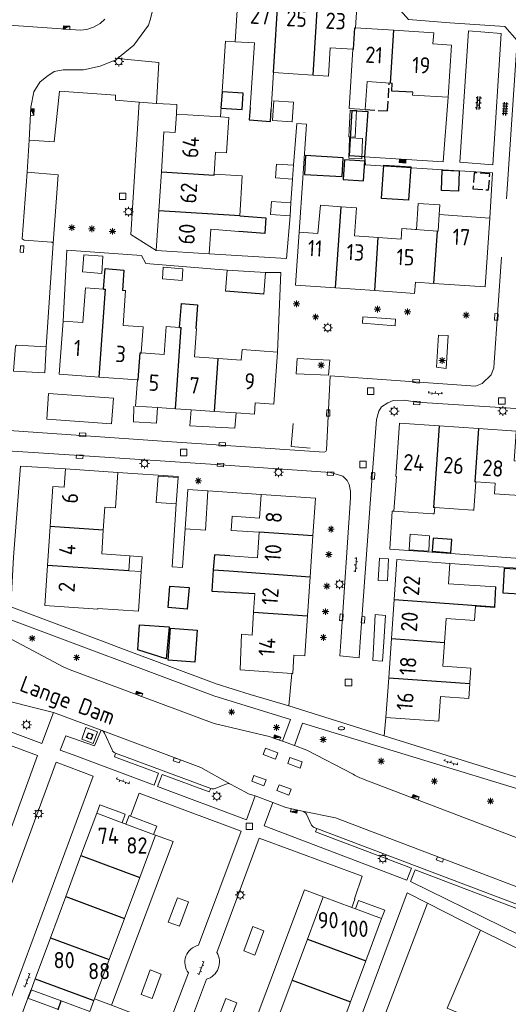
# Model space of a CAD drawing. Extents: x 168769 to 512904, y 516715 to 1559940.
# Tile 156 of 186: x 170173 to 170247, y 519944 to 520095. Entities that reach past the tile are written whole.
import ezdxf

# ---------------------------------------------------------------- set-up
doc = ezdxf.new("R2010")
doc.units = 0
doc.header["$MEASUREMENT"] = 0
doc.linetypes.add('OVERBOUW', pattern=[2, 1.5, -0.5])
doc.layers.get('0').update_dxf_attribs({"linetype": 'CONTINUOUS'})
for name, color, linetype, lineweight in [('B01_HOOFDGEBOUW', 10, 'CONTINUOUS', 0), ('B02_bijgebouw', 12, 'CONTINUOUS', 0), ('B07_scheidingsmuur', 14, 'CONTINUOUS', 25), ('B16_LUIFEL', 6, 'OVERBOUW', 25), ('B51_Luifel', 7, 'OVERBOUW', 25), ('Q04_wegmarkering', 7, 'CONTINUOUS', 0), ('Q12_afval_apart_plaats', 7, 'CONTINUOUS', 0), ('Q21_LANTAARNPAAL', 7, 'CONTINUOUS', 18), ('Q23_kolk', 7, 'CONTINUOUS', 18), ('Q26_BOOM', 7, 'CONTINUOUS', 18), ('Q28_rioolput', 7, 'CONTINUOUS', 18), ('Q92_BRANDKRAAN', 7, 'CONTINUOUS', 0), ('Q96_STRAATKOLK', 7, 'CONTINUOUS', 0), ('Q97_TROTTOIRKOLK', 7, 'CONTINUOUS', 0), ('S02_symb_open_verh', 7, 'CONTINUOUS', 13), ('T01_Muur', 10, 'CONTINUOUS', 0), ('T51_CULTUURSCHEIDING', 3, 'CONTINUOUS', 0), ('V00_kant_verharding', 252, 'CONTINUOUS', 0), ('V02_Kant_open_verh', 253, 'CONTINUOUS', 0)]:
    doc.layers.add(name, color=color, linetype=linetype, lineweight=lineweight)
for name, color, linetype in [('B11_dakrand_hoofdgebouw', 20, 'CONTINUOUS'), ('B14_dakrand_bijgebouw', 30, 'CONTINUOUS'), ('S02_Klinkers', 7, 'CONTINUOUS'), ('S03_Tegels', 7, 'CONTINUOUS'), ('T20_TALUD', 34, 'CONTINUOUS'), ('Z02_Huisnummer', 253, 'CONTINUOUS'), ('Z06_STRAATNAAM', 7, 'CONTINUOUS')]:
    doc.layers.add(name, color=color, linetype=linetype)
doc.styles.add('ISOCP', font='isocp.shx', dxfattribs={"height": 1.8})

# ---------------------------------------------------------------- blocks, each defined once
blk = doc.blocks.new('Q21')
at = {"color": 0}
for points in [[(-1.5, 0), (-1, 0)], [(-1.06, 1.06), (-0.71, 0.71)], [(0, 1.5), (0, 1)], [(1.06, 1.06), (0.71, 0.71)], [(1.5, 0), (1, 0)], [(-1.06, -1.06), (-0.71, -0.71)], [(0, -1.5), (0, -1)], [(1.06, -1.06), (0.71, -0.71)]]:
    blk.add_lwpolyline(points, dxfattribs=at)
blk.add_circle((0, 0), 1, dxfattribs=at)
blk = doc.blocks.new('Q26')
at = {"color": 0}
for p, q in [((-1, 0), (1, 0)), ((-0.7, 0.7), (0.7, -0.7)), ((0.7, 0.7), (-0.7, -0.7)), ((0, 1), (0, -1))]:
    blk.add_line(p, q, dxfattribs=at)
blk = doc.blocks.new('Q28')
at = {"color": 0}
blk.add_lwpolyline([(1, 1), (1, -1), (-1, -1), (-1, 1)], close=True, dxfattribs=at)
blk = doc.blocks.new('Q97')
blk.add_hatch(color=256).paths.add_polyline_path([(-1, 1), (-1, 0), (1, 1)])
blk.add_line((1, 1), (-1, 0))
at = {"color": 0}
for points in [[(-1, 0), (-1, 1), (1, 1), (1, 0), (-1, 0)], [(0, 0.8), (0, 1)]]:
    blk.add_lwpolyline(points, dxfattribs=at)
blk = doc.blocks.new('Q23')
at = {"color": 0}
blk.add_lwpolyline([(0.99, -0.5), (-0.99, -0.5), (-0.99, 0.5), (0.99, 0.5), (0.99, -0.5)], dxfattribs=at)
blk = doc.blocks.new('Q92')
at = {"color": 0}
blk.add_ellipse((0, 0), major_axis=(-0.991, 0), ratio=0.499983, start_param=1.570796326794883, end_param=7.853981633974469, dxfattribs=at)
blk = doc.blocks.new('Q12')
at = {"color": 0}
for points in [[(-0.8, -0.8), (-0.8, 0.8)], [(-0.8, 0.8), (0.8, 0.8)], [(-0.8, -0.8), (-0.8, 0.8)], [(-0.8, 0.8), (0.8, 0.8)], [(0.8, 0.8), (0.8, -0.8)], [(0.8, 0.8), (0.8, -0.8)], [(0.8, -0.8), (-0.8, -0.8)], [(0.8, -0.8), (-0.8, -0.8)]]:
    blk.add_lwpolyline(points, dxfattribs=at)
blk.add_circle((0, 0), 0.8, dxfattribs=at)
blk = doc.blocks.new('S026')
for p, q in [((0, 0), (4.4, 0)), ((0.2, 0.5), (0.2, 0)), ((1.2, 0), (1.2, -0.5)), ((2.2, 0.5), (2.2, 0)), ((3.2, 0), (3.2, -0.5)), ((4.2, 0.5), (4.2, 0))]:
    blk.add_line(p, q)
blk = doc.blocks.new('Q96')
for p, q in [((-1, 0.88), (1, 0.88)), ((-1, 0.75), (1, 0.75)), ((-1, 0.63), (1, 0.63)), ((-1, 0.5), (1, 0.5)), ((-1, 0.38), (1, 0.38)), ((-1, 0.25), (1, 0.25)), ((-1, 0.12), (1, 0.12))]:
    blk.add_line(p, q)
at = {"color": 0}
blk.add_lwpolyline([(1, 1), (1, 0), (-1, 0), (-1, 1), (1, 1)], dxfattribs=at)
blk = doc.blocks.new('KLINKERS6')
for points in [[(-4, 0.75), (4, 0.75)], [(-3, 0.75), (-3, 1.6)], [(-1.5, -0.75), (-1.5, 0.75)], [(0, 0.75), (0, 1.6)], [(1.5, -0.75), (1.5, 0.75)], [(3, 0.75), (3, 1.6)], [(-4, -0.75), (4, -0.75)], [(-3, -1.6), (-3, -0.75)], [(0, -1.6), (0, -0.75)], [(3, -1.6), (3, -0.75)]]:
    blk.add_lwpolyline(points)
blk = doc.blocks.new('TEGELS6')
for points in [[(-4, 0.75), (4, 0.75)], [(-3, -1.6), (-3, 1.6)], [(-1.5, -1.6), (-1.5, 1.6)], [(0, -1.6), (0, 1.6)], [(1.5, -1.6), (1.5, 1.6)], [(3, -1.6), (3, 1.6)], [(-4, -0.75), (4, -0.75)]]:
    blk.add_lwpolyline(points)

msp = doc.modelspace()

# ---------------------------------------------------------------- linework, layer by layer
at = {"layer": 'B01_HOOFDGEBOUW'}
for p, q in [((170236.77, 520065.47), (170244.52, 520064.93)), ((170230.93, 520061.69), (170231.05, 520063.31)), ((170231.05, 520063.31), (170233.28, 520063.16)), ((170227.43, 520061.93), (170230.93, 520061.69))]:
    msp.add_line(p, q, dxfattribs=at)
for points in [[(170205.54, 520091.95), (170206.05, 520100.05), (170212.17, 520099.66)], [(170218.17, 520099.27), (170224.27, 520098.88), (170223.97, 520094.08)], [(170223.97, 520094.08), (170229.8, 520093.71)], [(170229.8, 520093.71), (170235.92, 520093.32), (170235.81, 520091.6), (170238.63, 520091.42), (170238.12, 520083.43)], [(170208.5, 520091.77), (170205.54, 520091.95)], [(170207.82, 520081.83), (170208.5, 520091.77)], [(170223.53, 520090.8), (170220.06, 520091.03), (170219.79, 520086.69)], [(170229.29, 520085.61), (170225.71, 520085.84), (170225.43, 520081.54), (170222.95, 520081.7), (170223.53, 520090.8)], [(170211.4, 520087.23), (170211.05, 520081.58)], [(170211.4, 520087.23), (170217.42, 520086.84)], [(170217.42, 520086.84), (170219.79, 520086.69)], [(170229.56, 520085.59), (170229.29, 520085.61)], [(170238.12, 520083.43), (170232.69, 520083.78), (170232.71, 520084.21)], [(170194.22, 520072.01), (170194.62, 520078.13), (170196.34, 520078.02), (170196.52, 520080.85)], [(170196.52, 520080.85), (170203.26, 520080.42)], [(170204.53, 520080.34), (170204.19, 520074.91), (170202.52, 520075.02)], [(170203.26, 520080.42), (170204.53, 520080.34)], [(170202.52, 520075.02), (170202.31, 520071.66)], [(170193.83, 520066.05), (170194.22, 520072.01)], [(170202.31, 520071.66), (170206.6, 520071.39), (170206.24, 520065.25)], [(170218.2, 520062.57), (170218.57, 520066.88)], [(170218.57, 520066.88), (170221.75, 520066.66)], [(170221.75, 520066.66), (170224.08, 520066.5), (170223.78, 520062.18), (170227.43, 520061.93)], [(170236.77, 520065.47), (170236.86, 520066.97), (170233.56, 520067.15), (170233.28, 520063.16)], [(170193.43, 520059.93), (170193.83, 520066.05)], [(170244.52, 520064.93), (170243.78, 520054.37), (170235.92, 520054.92)], [(170236.48, 520062.94), (170236.59, 520062.93), (170236.77, 520065.47), (170244.52, 520064.93)], [(170227.43, 520061.93), (170230.93, 520061.69), (170231.05, 520063.31), (170236.48, 520062.94)], [(170206.09, 520062.87), (170201.78, 520063.2), (170201.54, 520059.42)], [(170220.9, 520054.21), (170214.77, 520054.63), (170215.34, 520062.77)], [(170215.34, 520062.77), (170218.2, 520062.57)], [(170182.34, 520059.28), (170185.26, 520059.1), (170185.08, 520056.44), (170182.15, 520056.69), (170182.34, 520059.28)], [(170201.54, 520059.42), (170193.43, 520059.93)], [(170204.05, 520053.72), (170204.27, 520056.96)], [(170204.27, 520056.96), (170210.19, 520056.57)], [(170210.19, 520056.57), (170209.92, 520053.26)], [(170235.92, 520054.92), (170233.11, 520055.11), (170232.99, 520053.39), (170226.89, 520053.81)], [(170185.35, 520054.04), (170182.6, 520054.24), (170182.22, 520048.9), (170179.17, 520049.12)], [(170191.41, 520048.25), (170188.37, 520048.47), (170188.75, 520053.81), (170188.27, 520053.84)], [(170226.89, 520053.81), (170220.9, 520054.21)], [(170184.69, 520040.57), (170178.59, 520041), (170179.17, 520049.12)], [(170191.12, 520044.26), (170194.64, 520044.01), (170194.95, 520048.33), (170196.99, 520048.18)], [(170191.41, 520048.25), (170191.12, 520044.26)], [(170199.49, 520048), (170199.6, 520047.99), (170199.29, 520043.68), (170202.93, 520043.42)], [(170202.93, 520043.42), (170206.46, 520043.16), (170206.57, 520044.79), (170212.01, 520044.4), (170211.43, 520036.42), (170208.6, 520036.63), (170208.48, 520034.9), (170205.68, 520035.09)], [(170190.56, 520040.15), (170184.69, 520040.57)], [(170193.61, 520035.9), (170190.27, 520036.13), (170190.56, 520040.15)], [(170196.38, 520035.72), (170193.61, 520035.9)], [(170198.78, 520035.56), (170196.38, 520035.72)], [(170202.38, 520035.31), (170198.78, 520035.56)], [(170205.68, 520035.09), (170202.38, 520035.31)], [(170230.1, 520025.32), (170230.67, 520033.51), (170236.78, 520033.08)], [(170236.78, 520033.08), (170242.77, 520032.66)], [(170242.77, 520032.66), (170248.55, 520032.26), (170248.44, 520030.63)], [(170248.44, 520030.63), (170248.24, 520027.73), (170251.01, 520027.53), (170250.65, 520022.3), (170245.21, 520022.68), (170245.32, 520024.3)], [(170177.2, 520017.66), (170177.62, 520023.78), (170179.34, 520023.67), (170179.53, 520026.5)], [(170179.53, 520026.5), (170187.56, 520025.95)], [(170187.56, 520025.95), (170187.19, 520020.52), (170185.57, 520020.63), (170185.33, 520017.12)], [(170229.83, 520020.03), (170230.2, 520025.31)], [(170230.1, 520025.32), (170230.2, 520025.31)], [(170241.9, 520020.16), (170242.07, 520020.15), (170242.36, 520024.5)], [(170242.36, 520024.5), (170245.32, 520024.3)], [(170209.21, 520016.79), (170204.93, 520017.08), (170205.07, 520019.25), (170209.27, 520018.97), (170209.51, 520022.58)], [(170209.51, 520022.58), (170217.81, 520022.02), (170217.43, 520016.24)], [(170229.83, 520020.03), (170235.81, 520019.61)], [(170235.81, 520019.61), (170236, 520019.59), (170236.07, 520020.56)], [(170236.07, 520020.56), (170241.9, 520020.16)], [(170176.8, 520011.67), (170177.2, 520017.66)], [(170185.33, 520017.12), (170185.08, 520013.46), (170189.4, 520013.17)], [(170204.68, 520013.16), (170208.95, 520012.87), (170209.21, 520016.79)], [(170217.43, 520016.24), (170217, 520009.94)], [(170189.4, 520013.17), (170189.25, 520010.9)], [(170229.86, 520006.48), (170230.28, 520012.59), (170238.4, 520012.02)], [(170238.4, 520012.02), (170238.18, 520008.9)], [(170184.51, 520005.11), (170184.51, 520005), (170176.38, 520005.56), (170176.8, 520011.67)], [(170191.14, 520010.77), (170190.71, 520004.71), (170184.51, 520005.11)], [(170189.25, 520010.9), (170191.14, 520010.77)], [(170217, 520009.94), (170216.61, 520004)], [(170238.18, 520008.9), (170245.43, 520008.43)], [(170208.34, 520004.56), (170208.53, 520007.4)], [(170229.44, 520000.49), (170229.86, 520006.48)], [(170214.2, 519995.17), (170206.3, 519995.7), (170206.48, 520001.15), (170208.1, 520001.04), (170208.34, 520004.56)], [(170237.55, 519999.91), (170237.81, 520003.55), (170242.14, 520003.25), (170242.3, 520005.47), (170245.27, 520005.26), (170245.28, 520005.38)], [(170216.61, 520004), (170216.2, 519997.86), (170214.52, 519997.97), (170214.33, 519995.16), (170214.2, 519995.17)], [(170229.03, 519994.49), (170229.44, 520000.49)], [(170237.55, 519999.91), (170237.3, 519996.26), (170241.62, 519995.96), (170241.46, 519993.77)], [(170228.61, 519988.39), (170229.03, 519994.49)], [(170241.45, 519993.61), (170241.29, 519991.31)], [(170241.46, 519993.77), (170241.45, 519993.61)], [(170241.29, 519991.31), (170236.98, 519991.61), (170236.71, 519987.82), (170228.61, 519988.39)], [(170188.2, 519972.29), (170184.32, 519973.73), (170181.91, 519967.26)], [(170188.66, 519972.12), (170188.2, 519972.29)], [(170188.76, 519972.08), (170188.66, 519972.12)], [(170193.02, 519970.5), (170188.76, 519972.08)], [(170190.91, 519963.91), (170193.31, 519970.39)], [(170193.31, 519970.39), (170193.02, 519970.5)], [(170181.91, 519967.26), (170179.57, 519960.96)], [(170188.56, 519957.61), (170190.91, 519963.91)], [(170179.57, 519960.96), (170177.23, 519954.66)], [(170218.93, 519960.75), (170216.59, 519954.46)], [(170223.37, 519959.31), (170219, 519960.94), (170218.93, 519960.75)], [(170223.93, 519959.11), (170223.37, 519959.31)], [(170227.95, 519957.61), (170223.93, 519959.11)], [(170186.22, 519951.31), (170188.56, 519957.61)], [(170225.54, 519951.14), (170227.95, 519957.61)], [(170177.23, 519954.66), (170174.89, 519948.36)], [(170216.59, 519954.46), (170214.25, 519948.16)], [(170183.98, 519945.28), (170186.22, 519951.31)], [(170223.2, 519944.84), (170225.54, 519951.14)], [(170174.89, 519948.36), (170174.26, 519946.69)], [(170214.25, 519948.16), (170211.91, 519941.87)], [(170174.26, 519946.69), (170178.9, 519944.97)], [(170178.9, 519944.97), (170183.26, 519943.34), (170183.88, 519945.02)], [(170183.88, 519945.02), (170183.98, 519945.28)], [(170220.86, 519938.54), (170223.2, 519944.84)]]:
    msp.add_lwpolyline(points, dxfattribs=at)
at = {"layer": 'B02_bijgebouw'}
for points in [[(170214.24, 520079.66), (170214.45, 520082.66), (170211.46, 520082.87), (170211.25, 520079.87), (170214.24, 520079.66)], [(170224.12, 520081.43), (170223.12, 520081.48), (170222.92, 520077.37), (170223.91, 520077.32), (170224.12, 520081.43)], [(170225.04, 520077.14), (170223.04, 520077.24), (170222.9, 520074.08), (170224.89, 520073.98), (170225.04, 520077.14)], [(170214.45, 520073.01), (170211.85, 520073.17), (170211.72, 520071.08), (170214.32, 520070.91)], [(170214.32, 520070.91), (170214.45, 520073.01)], [(170214.05, 520067.25), (170211.06, 520067.45), (170210.93, 520065.45), (170213.92, 520065.26)], [(170213.92, 520065.26), (170214.05, 520067.25)], [(170197.52, 520057.17), (170194.52, 520057.38), (170194.4, 520055.59), (170197.39, 520055.37), (170197.52, 520057.17)], [(170196.77, 520025.19), (170193.71, 520025.4), (170193.43, 520021.32), (170196.5, 520021.12)], [(170196.77, 520025.19), (170196.5, 520021.12)], [(170197.87, 520017.31), (170198.27, 520023.33), (170201.36, 520023.12)], [(170201.36, 520023.12), (170200.96, 520017.1), (170197.87, 520017.31)], [(170232.16, 520014.08), (170232.29, 520016.47), (170235.29, 520016.25), (170235.15, 520013.91)], [(170235.15, 520013.91), (170232.16, 520014.08)], [(170189.4, 520013.17), (170191.3, 520013.04), (170191.14, 520010.77)], [(170171.89, 519940.27), (170173.8, 519945.4)], [(170173.8, 519945.4), (170178.3, 519943.73)]]:
    msp.add_lwpolyline(points, dxfattribs=at)
at = {"layer": 'B07_scheidingsmuur'}
for points in [[(170211.4, 520087.23), (170212.17, 520099.66)], [(170218.17, 520099.27), (170217.42, 520086.84)], [(170223.53, 520090.8), (170223.66, 520090.8), (170223.84, 520094.09), (170223.97, 520094.08)], [(170229.29, 520085.61), (170229.8, 520093.71)], [(170194.22, 520072.01), (170202.3, 520071.51)], [(170202.3, 520071.51), (170202.31, 520071.66)], [(170220.9, 520054.21), (170221.75, 520066.66)], [(170206.24, 520065.25), (170193.83, 520066.05)], [(170226.89, 520053.81), (170227.43, 520061.93)], [(170235.92, 520054.92), (170236.48, 520062.94)], [(170184.69, 520040.57), (170185.68, 520054.02)], [(170185.35, 520054.04), (170185.68, 520054.02)], [(170196.38, 520035.72), (170197.27, 520048.16)], [(170196.99, 520048.18), (170197.27, 520048.16)], [(170190.56, 520040.15), (170190.68, 520040.14), (170190.99, 520044.27), (170191.12, 520044.26)], [(170202.38, 520035.31), (170202.93, 520043.42)], [(170236.78, 520033.08), (170235.88, 520020.57)], [(170242.77, 520032.66), (170242.21, 520024.51)], [(170242.36, 520024.5), (170242.21, 520024.51)], [(170236.07, 520020.56), (170235.88, 520020.57)], [(170185.33, 520017.12), (170177.2, 520017.66)], [(170217.43, 520016.24), (170209.21, 520016.79)], [(170189.25, 520010.9), (170189.25, 520010.89), (170176.8, 520011.67)], [(170202.17, 520011.02), (170204.53, 520010.85)], [(170204.53, 520010.85), (170217, 520009.94)], [(170229.86, 520006.48), (170245.28, 520005.38)], [(170208.34, 520004.56), (170216.61, 520004)], [(170229.44, 520000.49), (170237.55, 519999.91)], [(170229.03, 519994.49), (170241.45, 519993.61)], [(170181.91, 519967.26), (170190.91, 519963.91)], [(170179.57, 519960.96), (170188.56, 519957.61)], [(170177.23, 519954.66), (170186.22, 519951.31)], [(170216.59, 519954.46), (170225.54, 519951.14)], [(170174.89, 519948.36), (170183.88, 519945.02)], [(170214.25, 519948.16), (170223.2, 519944.84)]]:
    msp.add_lwpolyline(points, dxfattribs=at)
at = {"layer": 'B11_dakrand_hoofdgebouw'}
for points in [[(170232.71, 520084.21), (170229.49, 520084.38), (170229.56, 520085.59)], [(170206.24, 520065.25), (170210.24, 520064.96), (170210.05, 520062.54), (170206.09, 520062.87)], [(170196.99, 520048.18), (170197.28, 520051.82), (170199.74, 520051.64), (170199.49, 520048)], [(170204.68, 520013.16), (170202.35, 520013.34), (170202.17, 520011.02)], [(170202.17, 520011.02), (170201.93, 520007.78), (170208.53, 520007.4)]]:
    msp.add_lwpolyline(points, dxfattribs=at)
at = {"layer": 'B11_dakrand_hoofdgebouw', "flags": 128}
for points in [[(170207.82, 520081.83), (170207.68, 520079.95), (170210.93, 520079.71), (170211.05, 520081.58)], [(170185.35, 520054.04), (170185.6, 520057.18), (170188.47, 520056.96), (170188.27, 520053.84)]]:
    msp.add_lwpolyline(points, dxfattribs=at)
at = {"layer": 'B14_dakrand_bijgebouw'}
for points in [[(170206.73, 520084.04), (170203.52, 520084.26), (170203.35, 520081.76), (170206.57, 520081.54), (170206.73, 520084.04)], [(170225.3, 520074.29), (170223.03, 520074.44), (170223.45, 520081.41), (170225.82, 520081.26), (170225.3, 520074.29)], [(170216.14, 520071.62), (170221.88, 520071.28), (170222.05, 520074.17), (170216.31, 520074.51), (170216.14, 520071.62)], [(170225.18, 520070.63), (170225.38, 520073.63), (170222.24, 520073.84), (170222.04, 520070.84), (170225.18, 520070.63)], [(170232.4, 520072.75), (170232.07, 520067.66), (170227.95, 520067.93), (170228.28, 520073.02), (170232.4, 520072.75)], [(170239.81, 520072.18), (170239.69, 520069.05), (170237.1, 520069.14), (170237.22, 520072.28), (170239.81, 520072.18)], [(170209.92, 520053.26), (170204.05, 520053.72)], [(170238.69, 520015.67), (170235.85, 520015.89), (170235.69, 520013.88), (170238.53, 520013.65), (170238.69, 520015.67)], [(170250.16, 520011.03), (170246.69, 520011.23), (170246.48, 520007.48), (170249.94, 520007.28), (170250.16, 520011.03)], [(170195.27, 520005.27), (170195.54, 520008.55), (170198.46, 520008.3), (170198.18, 520004.99), (170195.27, 520005.27)], [(170245.28, 520005.38), (170245.43, 520008.43)], [(170190.86, 520002.58), (170195.39, 520002.3), (170194.97, 519997.37), (170190.62, 519998.77), (170190.86, 520002.58)], [(170199.68, 520001.77), (170199.32, 519996.89), (170195.26, 519997.19), (170195.62, 520002.07), (170199.68, 520001.77)]]:
    msp.add_lwpolyline(points, dxfattribs=at)
at = {"layer": 'B16_LUIFEL'}
msp.add_lwpolyline([(170225.43, 520081.54), (170228.85, 520081.33), (170229.12, 520085.62)], dxfattribs=at)
msp.add_lwpolyline([(170242.12, 520071.86), (170241.92, 520069.39), (170244.31, 520069.23), (170244.52, 520071.7), (170242.12, 520071.86)], close=True, dxfattribs=at)
at = {"layer": 'B51_Luifel'}
for points in [[(170174.26, 519946.69), (170173.8, 519945.4)], [(170178.3, 519943.73), (170178.42, 519943.68), (170178.9, 519944.97)]]:
    msp.add_lwpolyline(points, dxfattribs=at)
at = {"layer": 'Q04_wegmarkering'}
for points in [[(170204.82, 519978.19), (170200.28, 519980.75), (170184.98, 519986.46)], [(170215.85, 519974.05), (170220.87, 519973.02), (170254.43, 519960.27)]]:
    msp.add_lwpolyline(points, dxfattribs=at)
at = {"layer": 'T01_Muur'}
msp.add_lwpolyline([(170214.38, 520033.46), (170214.1, 520029.9), (170217.01, 520029.66)], dxfattribs=at)
at = {"layer": 'T20_TALUD'}
msp.add_lwpolyline([(170225.3, 520074.29), (170225.41, 520073.08)], dxfattribs=at)
at = {"layer": 'T51_CULTUURSCHEIDING'}
for points in [[(170189.49, 519973.29), (170193.51, 519971.77), (170193.02, 519970.5)], [(170193.31, 519970.39), (170196.03, 519969.38), (170186.57, 519944.31)], [(170198.4, 519960.14), (170196.69, 519960.78), (170195.28, 519957.06), (170196.99, 519956.41), (170198.4, 519960.14)], [(170219, 519960.94), (170216.16, 519961.99), (170204.27, 519930.46)], [(170234.99, 519959.95), (170217.66, 519914.51)], [(170208.53, 519951.99), (170209.92, 519955.73), (170208.24, 519956.38), (170206.84, 519952.65), (170208.53, 519951.99)], [(170251.52, 519937.73), (170248.78, 519939.31), (170237.97, 519943.88), (170243.07, 519955.8)], [(170192.52, 519949.72), (170191.12, 519945.96), (170192.8, 519945.33), (170194.2, 519949.09), (170192.52, 519949.72)], [(170202.69, 519941.77), (170204.39, 519941.13), (170205.77, 519944.69), (170204.08, 519945.33), (170202.69, 519941.77)]]:
    msp.add_lwpolyline(points, dxfattribs=at)
at = {"layer": 'V00_kant_verharding'}
for p, q in [((170245.2, 520042.79), (170246.29, 520058.91)), ((170245.12, 520041.99), (170245.2, 520042.79)), ((170219.52, 520029.35), (170220.07, 520040.74)), ((170220.07, 520040.74), (170242.31, 520039.19)), ((170243.33, 520039.56), (170244.71, 520040.91)), ((170244.71, 520040.91), (170245.12, 520041.99)), ((170242.31, 520039.19), (170243.33, 520039.56))]:
    msp.add_line(p, q, dxfattribs=at)
for points in [[(170202.39, 520233.05), (170200.99, 520212.39), (170199.29, 520186.85), (170198.89, 520180.64), (170198.99, 520180.31), (170199.25, 520180.28), (170203.63, 520179.98), (170202.22, 520159.66), (170197.8, 520159.82), (170197.52, 520159.69), (170197.44, 520159.41), (170195.3, 520127.56), (170193.6, 520103.31), (170193.23, 520098.05), (170192.5, 520095.29), (170192.24, 520094.49), (170190.01, 520091.43), (170187.5, 520089.36)], [(170164.62, 520097.21), (170166.87, 520094.95), (170167.26, 520094.74), (170181.81, 520093.69), (170182.82, 520093.83), (170183.85, 520094.19), (170184.83, 520094.76), (170185.55, 520095.41)], [(170205.54, 520091.95), (170204.05, 520092.05), (170203.26, 520080.42)], [(170173.99, 520076.85), (170174.25, 520081.91), (170174.71, 520084.27), (170175.63, 520085.73), (170176.66, 520086.63), (170177.81, 520087.36), (170179.16, 520087.64), (170182.31, 520087.65), (170184.86, 520088.18), (170187.25, 520089.15), (170187.5, 520089.36)], [(170187.5, 520089.36), (170193.83, 520088.77), (170193.5, 520082.48)], [(170187.18, 520082.99), (170187.21, 520083.78), (170178.64, 520084.37), (170177.82, 520076.61), (170173.99, 520076.85)], [(170187.18, 520082.99), (170190.83, 520082.66)], [(170238.12, 520083.43), (170237.39, 520073.56), (170225.3, 520074.29)], [(170190.83, 520082.66), (170189.53, 520062.39), (170193.43, 520059.93)], [(170193.5, 520082.48), (170190.83, 520082.66)], [(170196.52, 520080.85), (170196.61, 520082.3), (170193.5, 520082.48)], [(170214.45, 520073.01), (170214.95, 520079.39), (170216.45, 520079.29), (170215.34, 520062.77)], [(170173.99, 520076.85), (170173.65, 520071.94)], [(170225.41, 520073.08), (170237.3, 520072.3), (170244.92, 520071.86), (170244.52, 520064.93)], [(170177.64, 520061.1), (170177.43, 520061.25), (170173.21, 520061.56), (170172.93, 520061.73), (170173.65, 520071.94)], [(170173.65, 520071.94), (170178.4, 520071.57), (170177.64, 520061.1)], [(170214.32, 520070.91), (170214.05, 520067.25)], [(170213.92, 520065.26), (170213.39, 520058.71)], [(170177.64, 520061.1), (170176.58, 520045.2)], [(170204.27, 520056.96), (170191.84, 520057.95), (170191.2, 520059.18), (170179.75, 520060), (170179.17, 520049.12)], [(170213.39, 520058.71), (170201.54, 520059.42)], [(170212.01, 520044.4), (170212.52, 520056.57), (170210.19, 520056.57)], [(170225.03, 520048.84), (170230.01, 520048.43), (170230.09, 520049.46), (170225.08, 520049.77), (170225.03, 520048.84)], [(170236.35, 520042.06), (170237.84, 520041.9), (170238.15, 520046.93), (170236.64, 520047), (170236.35, 520042.06)], [(170176.58, 520045.2), (170172.06, 520045.43), (170171.87, 520045.32), (170171.58, 520041.48)], [(170176.58, 520045.2), (170176.37, 520041.21), (170171.58, 520041.48)], [(170214.88, 520041.08), (170219.82, 520040.86), (170220.01, 520043.14), (170215.02, 520043.4), (170214.88, 520041.08)], [(170176.66, 520034.13), (170186.58, 520033.4), (170186.87, 520037.32), (170176.93, 520038.03), (170176.66, 520034.13)], [(170224.67, 520000), (170226.48, 520025.39), (170227.15, 520034.04), (170227.54, 520035.32), (170227.92, 520036), (170228.88, 520036.6), (170229.72, 520036.97), (170231.38, 520037), (170233.36, 520036.74), (170250.89, 520035.6), (170252.72, 520035.23), (170253.83, 520034.47), (170254.82, 520033.37), (170255.24, 520032.5), (170255.46, 520031.41), (170255.33, 520026.39)], [(170190.01, 520036.11), (170189.97, 520033.71), (170193.49, 520033.48), (170193.61, 520035.9)], [(170198.78, 520035.56), (170198.56, 520033.1), (170205.48, 520032.72), (170205.68, 520035.09)], [(170170.9, 520032.36), (170194.33, 520030.72), (170219.16, 520029.06)], [(170221.69, 520000), (170223.18, 520022.08), (170223.17, 520023.08), (170223, 520024.09), (170222.67, 520024.7), (170222, 520025.37), (170220.1, 520025.96), (170203.28, 520027.11), (170181.68, 520028.57), (170170.65, 520029.25)], [(170219.16, 520029.06), (170219.38, 520029.14), (170219.52, 520029.35)], [(170172.65, 520026.9), (170171.57, 520012.97), (170171.18, 520005.37)], [(170172.65, 520026.9), (170179.53, 520026.5)], [(170187.56, 520025.95), (170196.79, 520025.33), (170196.77, 520025.19)], [(170209.51, 520022.58), (170201.36, 520023.12)], [(170196.5, 520021.12), (170195.88, 520011.47)], [(170229.58, 520020.04), (170229.22, 520014.17)], [(170229.83, 520020.03), (170229.58, 520020.04)], [(170197.87, 520017.31), (170197.46, 520011.37)], [(170229.22, 520014.17), (170238.5, 520013.52), (170252.03, 520012.56), (170251.06, 519998.95), (170249.56, 519999.06), (170249.82, 520002.7), (170250.34, 520011.17), (170238.4, 520012.02)], [(170229.02, 520012.72), (170227.63, 520012.83), (170227.41, 520009.4), (170228.84, 520009.32), (170229.02, 520012.72)], [(170195.88, 520011.47), (170197.46, 520011.37)], [(170155.97, 520004.73), (170157.25, 520004.39), (170165.6, 520002.46), (170167.5, 520001.74), (170169.38, 520001.06), (170171.34, 520000.34), (170179.3, 519996.13), (170180.24, 519995.72), (170202.3, 519987.48), (170210.75, 519985.51), (170212.75, 519984.76), (170214.62, 519984.09), (170216.47, 519983.42), (170223.57, 519979.7)], [(170171.18, 520005.37), (170185.46, 520000), (170188, 519999.04), (170202.59, 519993.56), (170207.83, 519991.93), (170213.74, 519990.18)], [(170213.98, 519988.1), (170202.27, 519991.71), (170170.34, 520003.69)], [(170226.97, 520004.16), (170226.74, 520000), (170226.59, 519997.16), (170228.08, 519997.02), (170228.28, 520000), (170228.56, 520004.01)], [(170228.56, 520004.01), (170226.97, 520004.16)], [(170221.69, 520000), (170221.55, 519997.84), (170224.5, 519997.56), (170224.67, 520000)], [(170140.61, 519995.38), (170175.27, 519982.59)], [(170184.98, 519986.46), (170177.72, 519989.19), (170168.09, 519991.59), (170166.22, 519992.3), (170164.35, 519992.99), (170163.06, 519993.46), (170162.16, 519993.84), (170160.81, 519994.5)], [(170213.74, 519990.18), (170214.2, 519995.17)], [(170213.74, 519990.18), (170228.31, 519985.59)], [(170164.85, 519988.56), (170175.94, 519984.4), (170177.72, 519989.19)], [(170212.75, 519984.76), (170213.98, 519988.1)], [(170228.31, 519985.59), (170228.61, 519988.39)], [(170184.98, 519986.46), (170183.96, 519984.04), (170179.61, 519985.61), (170178.75, 519983.38), (170180.7, 519982.67)], [(170182.02, 519985.07), (170183.8, 519984.4), (170184.45, 519986.19), (170182.66, 519986.86), (170182.02, 519985.07)], [(170215.84, 519987.54), (170214.62, 519984.09)], [(170215.84, 519987.54), (170268.33, 519971.5)], [(170186.67, 519983.43), (170185.51, 519985.99)], [(170256, 519977.16), (170249.1, 519979.12), (170228.31, 519985.59)], [(170211.69, 519982.04), (170212.05, 519983), (170210.18, 519983.69), (170209.82, 519982.73), (170211.69, 519982.04)], [(170175.27, 519982.59), (170171.26, 519971.61), (170170, 519972.05)], [(170180.7, 519982.67), (170193.1, 519978.04), (170193.78, 519979.9), (170187.02, 519982.4), (170187.18, 519982.93)], [(170201.79, 519977.5), (170187.18, 519982.93)], [(170215.78, 519981.59), (170213.89, 519982.29), (170213.57, 519981.35), (170215.45, 519980.65), (170215.78, 519981.59)], [(170165.93, 519948.45), (170159.55, 519950.76), (170157.88, 519946.24), (170169.91, 519941.85), (170183.8, 519979.44), (170178.09, 519981.55), (170165.93, 519948.45)], [(170201.79, 519977.5), (170201.52, 519977), (170194.35, 519979.69), (170193.65, 519977.81), (170207.24, 519972.74)], [(170208.4, 519979.53), (170208.06, 519978.63), (170209.91, 519977.93), (170210.26, 519978.84), (170208.4, 519979.53)], [(170225.27, 519978.92), (170256.99, 519966.81)], [(170204.09, 519978.21), (170202.45, 519977.53)], [(170211.27, 519975.36), (170208.59, 519976.38), (170207.58, 519976.72), (170207.11, 519976.96), (170204.82, 519978.19)], [(170212.25, 519978.11), (170211.89, 519977.22), (170213.75, 519976.51), (170214.12, 519977.41), (170212.25, 519978.11)], [(170207.24, 519972.74), (170208.59, 519976.38)], [(170184.32, 519973.73), (170184.79, 519975.02)], [(170184.79, 519975.02), (170188.67, 519973.59), (170188.2, 519972.29)], [(170215.85, 519974.05), (170213.3, 519974.62), (170211.27, 519975.36), (170209.94, 519971.78), (170231.83, 519963.49)], [(170217.14, 519972.03), (170216.43, 519973.58)], [(170232.52, 519965.3), (170217.84, 519970.88), (170218.03, 519971.42), (170217.63, 519971.57)], [(170218.03, 519971.42), (170250.21, 519959.19)], [(170231.83, 519963.49), (170232.52, 519965.3)], [(170232.39, 519963.28), (170233.08, 519965.08)], [(170249.99, 519958.65), (170233.08, 519965.08)], [(170260.23, 519949.57), (170232.39, 519963.28)], [(170214.89, 519916), (170231.88, 519961.55)], [(170231.88, 519961.55), (170234.99, 519959.95)], [(170223.37, 519959.31), (170223.85, 519960.58), (170223.78, 519960.61)], [(170228.42, 519958.9), (170224.41, 519960.37), (170223.93, 519959.11)], [(170234.99, 519959.95), (170243.07, 519955.8)], [(170227.95, 519957.61), (170228.42, 519958.9)]]:
    msp.add_lwpolyline(points, dxfattribs=at)
for points in [[(170185.51, 519985.99, 0.224481), (170184.98, 519986.46)], [(170187.18, 519982.93, -0.194121), (170186.67, 519983.43)], [(170223.57, 519979.7, 0.03771), (170225.27, 519978.92)], [(170202.45, 519977.53, -0.184963), (170201.79, 519977.5)], [(170204.82, 519978.19, 0.202238), (170204.09, 519978.21)], [(170183.98, 519945.28), (170186.57, 519944.31), (170195.2, 519941.01), (170198.35, 519949.28, -0.542136), (170199.91, 519953.5), (170206.46, 519970.98), (170190.8, 519976.81), (170189.49, 519973.29), (170189.27, 519973.38), (170188.76, 519972.08)], [(170216.43, 519973.58, 0.188948), (170215.85, 519974.05)], [(170217.63, 519971.57, -0.184296), (170217.14, 519972.03)], [(170223.78, 519960.61), (170224.99, 519964.09), (170209.2, 519969.94), (170202.69, 519952.4, -0.497429), (170201.12, 519948.29), (170194.99, 519931.98), (170203.65, 519928.75), (170204.27, 519930.46), (170207.23, 519929.27)], [(170243.07, 519955.8), (170259.52, 519947.71, 0.028093), (170255.23, 519934.97), (170254.33, 519931.36), (170253.43, 519931.68)]]:
    msp.add_lwpolyline(points, format="xyb", dxfattribs=at)
at = {"layer": 'V02_Kant_open_verh'}
for points in [[(170247.06, 520067.88), (170248.72, 520092.14), (170246.8, 520094.3), (170238.39, 520094.84), (170232.04, 520095.34), (170225.76, 520102.45), (170202.63, 520103.88)], [(170244.97, 520073.1), (170246.27, 520093.22), (170241.25, 520093.61), (170239.94, 520073.49), (170244.97, 520073.1)]]:
    msp.add_lwpolyline(points, dxfattribs=at)

# ---------------------------------------------------------------- block references
at = {"layer": 'Q12_afval_apart_plaats', "xscale": 0.5, "yscale": 0.5, "rotation": 339.4943645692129}
msp.add_blockref('Q12', (170183.24, 519985.55), dxfattribs=at)
at = {"layer": 'Q21_LANTAARNPAAL', "xscale": 0.5, "yscale": 0.5}
for p in [(170187.7, 520088.92), (170189.19, 520065.9), (170219.69, 520048.13), (170229.87, 520035.34), (170246.5, 520035.37), (170191.64, 520027.31), (170212.17, 520025.97), (170221.51, 520008.82), (170173.58, 519987.29), (170202.7, 519976.35), (170175.4, 519973.68), (170228.13, 519966.78), (170206.28, 519961.21)]:
    msp.add_blockref('Q21', p, dxfattribs=at)
at = {"layer": 'Q23_kolk'}
for p, xscale, yscale, rotation in [((170172.89, 520060.18), 0.4999999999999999, 0.4999999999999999, 266.2919699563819), ((170245.52, 520049.78), 0.4999999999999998, 0.4999999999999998, 86.29196995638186), ((170233.21, 520039.93), 0.5, 0.5, 356.4639882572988), ((170233.34, 520036.59), 0.4999999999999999, 0.4999999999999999, 356.6815956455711), ((170219.77, 520035.06), 0.5, 0.5, 87.75932165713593), ((170182.16, 520031.74), 0.5, 0.5, 356.0340689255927), ((170203.55, 520030.25), 0.4999999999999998, 0.4999999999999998, 176.1200185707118), ((170181.71, 520028.37), 0.5000000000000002, 0.5000000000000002, 175.862223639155), ((170203.28, 520027.11), 0.5, 0.5, 176.1021037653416), ((170220.12, 520025.76), 0.4999999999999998, 0.4999999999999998, 176.1629999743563), ((170226.63, 520025.41), 0.4999999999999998, 0.4999999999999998, 266.0340689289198), ((170221.79, 520003.76), 0.4999999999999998, 0.4999999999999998, 86.29196995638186), ((170225.11, 520003.36), 0.4999999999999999, 0.4999999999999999, 85.9911007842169), ((170196.58, 519981.84), 0.5, 0.5, 340.1105630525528), ((170236.87, 519966.66), 0.5, 0.5, 340.1105630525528)]:
    msp.add_blockref('Q23', p, dxfattribs=dict(at, xscale=xscale, yscale=yscale, rotation=rotation))
at = {"layer": 'Q26_BOOM', "xscale": 0.5, "yscale": 0.5}
for p in [(170180.51, 520063.46), (170183.57, 520063.28), (170186.75, 520062.89), (170214.92, 520051.77), (170227.31, 520050.97), (170217.84, 520049.77), (170231.91, 520050.57), (170240.9, 520050.04), (170218.7, 520042.39), (170237.2, 520043.1), (170199.88, 520024.67), (170220.2, 520017.26), (170219.86, 520013.38), (170219.56, 520008.54), (170219.34, 520004.62), (170174.42, 520000.54), (170219.02, 520000.65), (170181.25, 519997.58), (170204.98, 519989.24), (170211.84, 519986.86), (170218.99, 519985.04), (170227.86, 519981.7), (170236.02, 519978.65), (170244.63, 519975.6)]:
    msp.add_blockref('Q26', p, dxfattribs=at)
at = {"layer": 'Q28_rioolput', "xscale": 0.5, "yscale": 0.5}
for p in [(170188.3, 520068.25), (170226.27, 520038.4), (170246.36, 520036.89), (170197.64, 520029.02), (170225.09, 520027.16), (170222.86, 519993.78), (170207.68, 519971.73)]:
    msp.add_blockref('Q28', p, dxfattribs=at)
at = {"layer": 'Q92_BRANDKRAAN', "xscale": 0.5, "yscale": 0.5}
msp.add_blockref('Q92', (170221.78, 519986.76), dxfattribs=at)
at = {"layer": 'Q96_STRAATKOLK', "xscale": 0.4999999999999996, "yscale": 0.4999999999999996, "zscale": 0.4999999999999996, "rotation": 356.6265263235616}
msp.add_blockref('Q96', (170231.14, 520073.39), dxfattribs=at)
at = {"layer": 'Q97_TROTTOIRKOLK'}
for p, xscale, yscale, rotation in [((170179.69, 520093.84), 0.5, 0.5, 355.9481371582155), ((170174.21, 520081.17), 0.4999999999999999, 0.4999999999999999, 266.9396603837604), ((170190.73, 519991.8), 0.5, 0.5, 340.0794836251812), ((170211.86, 519985.09), 0.5, 0.5, 339.807060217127), ((170233.05, 519975.95), 0.4999999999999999, 0.4999999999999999, 339.4943645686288), ((170214.6, 519974.32), 0.4999999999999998, 0.4999999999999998, 167.4033341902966)]:
    msp.add_blockref('Q97', p, dxfattribs=dict(at, xscale=xscale, yscale=yscale, rotation=rotation))
at = {"layer": 'S02_Klinkers', "xscale": 0.25, "yscale": 0.25, "zscale": 0.25, "rotation": 86.05481377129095}
msp.add_blockref('KLINKERS6', (170242.78, 520082.56), dxfattribs=at)
at = {"layer": 'S02_symb_open_verh', "xscale": 0.5, "yscale": 0.5}
for p, rotation in [((170235.07, 520038.16), 356.1393453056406), ((170223.93, 520010.7), 86.03685449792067), ((170237.49, 519981.83), 342.6434188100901), ((170187.28, 519979), 340.4358874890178), ((170199.95, 519948.98), 69.41862244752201), ((170173.33, 519947.11), 69.41862244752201)]:
    msp.add_blockref('S026', p, dxfattribs=dict(at, rotation=rotation))
at = {"layer": 'S03_Tegels', "xscale": 0.2499999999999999, "yscale": 0.2499999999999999, "zscale": 0.2499999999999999, "rotation": 86.12651027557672}
msp.add_blockref('TEGELS6', (170246.86, 520081.65), dxfattribs=at)

# ---------------------------------------------------------------- texts
at = {"layer": 'Z02_Huisnummer', "style": 'ISOCP'}
for s, rotation, p in [('27', 356.661, (170207.74, 520094.72)), ('25', 357, (170213.29, 520094.34)), ('23', 357, (170219.3, 520093.95)), ('21', 357, (170225.39, 520088.74)), ('19', 357, (170232.56, 520087.17)), ('64', 87, (170199.85, 520074.07)), ('62', 87, (170199.56, 520067.11)), ('60', 86.6869, (170199.28, 520060.83)), ('17', 357, (170238.74, 520060.84)), ('11', 357, (170216.57, 520059.1)), ('13', 357, (170222.53, 520058.5)), ('15', 357, (170230.15, 520057.76)), ('1', 355.9338, (170180.72, 520043.81)), ('3', 356, (170187.12, 520042.9)), ('5', 356, (170192.19, 520038.5)), ('9', 356, (170206.83, 520038.72)), ('7', 356, (170198.41, 520038.09)), ('24', 356.0205, (170231.18, 520026.32)), ('26', 356.0205, (170237.3, 520025.89)), ('28', 356.0205, (170243.29, 520025.47)), ('6', 86, (170181.41, 520021.12)), ('8', 86, (170212.62, 520018.14)), ('4', 86, (170181.01, 520013.21)), ('10', 86, (170212.47, 520012.22)), ('22', 86, (170233.66, 520007)), ('2', 85.9035, (170180.91, 520007.52)), ('12', 86, (170212.03, 520005.56)), ('20', 86, (170233.34, 520001.45)), ('14', 86, (170211.54, 519997.73)), ('18', 86, (170233.12, 519994.81)), ('16', 85.5935, (170232.68, 519989.43))]:
    msp.add_text(s, height=2.5, rotation=rotation, dxfattribs=at).set_placement(p)
for s, p in [('74', (170184.45, 519969.02)), ('82', (170188.86, 519967.55)), ('90', (170218.16, 519956.1)), ('100', (170221.73, 519954.78)), ('80', (170177.71, 519949.98)), ('88', (170183, 519948.3))]:
    msp.add_text(s, height=2.5, dxfattribs=at).set_placement(p)
at = {"layer": 'Z06_STRAATNAAM', "style": 'ISOCP'}
msp.add_text('Lange Dam', height=2.5, rotation=339.4018, dxfattribs=at).set_placement((170172.35, 519992.54))

doc.saveas('drawing.dxf')
